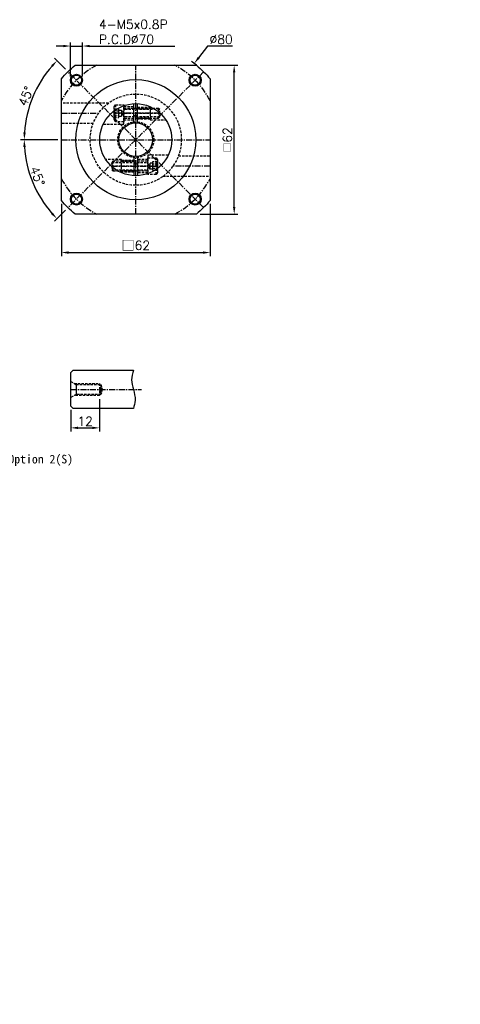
# Model space of a CAD drawing. Header units: millimetres. Extents: x -385 to 775, y -19 to 500.
# Tile 2 of 2: x -67 to 116, y -19 to 391. Entities that reach past the tile are written whole.
import ezdxf

# ---------------------------------------------------------------- set-up
doc = ezdxf.new("R2010")
doc.units = ezdxf.units.MM
doc.header["$LTSCALE"] = 2
doc.linetypes.add('CENTER', pattern=[2, 1.25, -0.25, 0.25, -0.25])
doc.linetypes.add('DASHED', pattern=[0.75, 0.5, -0.25])
for name, color, linetype in [('DIM', 6, 'Continuous'), ('MF060H-511', 7, 'Continuous'), ('MF060X-012', 7, 'Continuous'), ('圖框', 7, 'Continuous')]:
    doc.layers.add(name, color=color, linetype=linetype)
doc.styles.get("Standard").update_dxf_attribs({"font": 'romans.shx'})
doc.dimstyles.new('R', dxfattribs={"dimscale": 1.5, "dimtxt": 2.5, "dimasz": 2, "dimexe": 1, "dimexo": 1, "dimgap": 0.6, "dimtad": 1, "dimtoh": 1, "dimdec": 4, "dimdsep": 46, "dimtxsty": 'Standard', "dimcen": 0.5, "dimdle": 1, "dimclrt": 7, "dimadec": 4, "dimazin": 2, "dimtfac": 1, "dimtdec": 4, "dimtofl": 0, "dimtmove": 0, "dimatfit": 3, "dimfxl": 0, "dimtolj": 1, "dimarcsym": 0})
doc.dimstyles.get("Standard").update_dxf_attribs({"dimscale": 1.5, "dimtxt": 2.5, "dimasz": 2, "dimexe": 1, "dimexo": 1, "dimgap": 0.6, "dimtad": 1, "dimdec": 4, "dimdsep": 46, "dimtxsty": 'Standard', "dimcen": 0.5, "dimdle": 1, "dimclrt": 7, "dimadec": 4, "dimazin": 2, "dimtfac": 1, "dimtdec": 4, "dimtofl": 0, "dimtmove": 0, "dimatfit": 3, "dimfxl": 0, "dimtolj": 1, "dimarcsym": 0})

# ---------------------------------------------------------------- blocks, each defined once
blk = doc.blocks.new('*D47')
at = {"layer": 'Defpoints', "color": 0}
for p in [(-33.97, 234.39), (-45.97, 229.89), (-33.97, 220.89)]:
    blk.add_point(p, dxfattribs=at)
at = {"layer": '圖框', "color": 0, "lineweight": -2}
for p, q in [((-33.97, 232.89), (-33.97, 219.39)), ((-45.97, 228.39), (-45.97, 219.39)), ((-42.97, 220.89), (-36.97, 220.89))]:
    blk.add_line(p, q, dxfattribs=at)
at = {"layer": '圖框', "color": 0}
for points in [[(-42.97, 221.39), (-42.97, 220.39), (-45.97, 220.89)], [(-36.97, 221.39), (-36.97, 220.39), (-33.97, 220.89)]]:
    blk.add_solid(points, dxfattribs=at)
at = {"layer": '圖框', "color": 7, "insert": (-39.97, 223.67), "char_height": 3.75, "attachment_point": 5}
blk.add_mtext('\\A1;12', dxfattribs=at)
blk = doc.blocks.new('*D50')
at = {"color": 0, "lineweight": -2}
for p, q in [((-46.12, 367.14), (-46.12, 381.39)), ((-41.12, 367.14), (-41.12, 381.39)), ((-49.12, 379.89), (-52.12, 379.89)), ((-46.12, 379.89), (-41.12, 379.89)), ((-38.12, 379.89), (-2.61, 379.89))]:
    blk.add_line(p, q, dxfattribs=at)
at = {"color": 0}
for points in [[(-49.12, 380.39), (-49.12, 379.39), (-46.12, 379.89)], [(-38.12, 380.39), (-38.12, 379.39), (-41.12, 379.89)]]:
    blk.add_solid(points, dxfattribs=at)
at = {"layer": 'Defpoints', "color": 0}
for p in [(-41.12, 379.89), (-46.12, 365.64), (-41.12, 365.64)]:
    blk.add_point(p, dxfattribs=at)
at = {"color": 7, "insert": (-34.22, 390.79), "char_height": 3.75, "attachment_point": 1}
blk.add_mtext('\\A1;4-M5x0.8P\\PP.C.D%%C70', dxfattribs=at)
blk = doc.blocks.new('*D51')
at = {"color": 0, "lineweight": -2}
for p, q in [((-48.22, 370.24), (-52.79, 374.81)), ((-51.37, 340.89), (-66.84, 340.89))]:
    blk.add_line(p, q, dxfattribs=at)
blk.add_arc((-18.87, 340.89), 46.46, 138.7001, 176.2999, dxfattribs=at)
at = {"color": 0}
for points in [[(-54.14, 371.9), (-53.41, 371.22), (-51.73, 373.75)], [(-64.74, 343.88), (-65.74, 343.91), (-65.34, 340.89)]]:
    blk.add_solid(points, dxfattribs=at)
at = {"layer": 'Defpoints', "color": 0}
for p in [(-47.16, 369.18), (-59.11, 364.13), (-49.87, 340.89), (12.13, 340.89), (9.41, 312.61)]:
    blk.add_point(p, dxfattribs=at)
at = {"color": 7, "insert": (-64.66, 359.01), "char_height": 3.75, "attachment_point": 5, "rotation": 68.4149}
blk.add_mtext('\\A1;45°', dxfattribs=at)
blk = doc.blocks.new('*D52')
at = {"color": 0, "lineweight": -2}
for p, q in [((-51.37, 340.89), (-66.86, 340.89)), ((-48.22, 311.55), (-52.8, 306.96))]:
    blk.add_line(p, q, dxfattribs=at)
blk.add_arc((-18.87, 340.89), 46.49, 183.6981, 221.3019, dxfattribs=at)
at = {"color": 0}
for points in [[(-65.76, 337.88), (-64.76, 337.91), (-65.36, 340.89)], [(-53.43, 310.55), (-54.16, 309.87), (-51.74, 308.02)]]:
    blk.add_solid(points, dxfattribs=at)
at = {"layer": 'Defpoints', "color": 0}
for p in [(9.41, 369.18), (-49.87, 340.89), (12.13, 340.89), (-59.13, 317.65), (-47.16, 312.61)]:
    blk.add_point(p, dxfattribs=at)
at = {"color": 7, "insert": (-59.85, 325.68), "char_height": 3.75, "attachment_point": 5, "rotation": 290.3688}
blk.add_mtext('\\A1;45°', dxfattribs=at)
blk = doc.blocks.new('*D53')
at = {"color": 0, "lineweight": -2}
for p, q in [((-49.87, 314.12), (-49.87, 292.39)), ((12.13, 314.12), (12.13, 292.39)), ((-46.87, 293.89), (9.13, 293.89))]:
    blk.add_line(p, q, dxfattribs=at)
at = {"color": 0}
for points in [[(-46.87, 294.39), (-46.87, 293.39), (-49.87, 293.89)], [(9.13, 294.39), (9.13, 293.39), (12.13, 293.89)]]:
    blk.add_solid(points, dxfattribs=at)
at = {"layer": 'Defpoints', "color": 0}
for p in [(-49.87, 315.62), (12.13, 315.62), (12.13, 293.89)]:
    blk.add_point(p, dxfattribs=at)
at = {"color": 7, "insert": (-18.87, 296.82), "char_height": 3.75, "attachment_point": 5}
blk.add_mtext('\\A1;{\\fPMingLiU|b0|i0|c136|p18;\\H1.083x;\\C0;□}62', dxfattribs=at)
blk = doc.blocks.new('*D54')
at = {"color": 0, "lineweight": -2}
for p, q in [((11.07, 379.89), (7.31, 375)), ((21.43, 379.89), (11.07, 379.89)), ((-19.62, 340.89), (-18.12, 340.89)), ((-18.87, 340.14), (-18.87, 341.64))]:
    blk.add_line(p, q, dxfattribs=at)
blk.add_arc((-18.87, 340.89), 40, 50.805, 54.6354, dxfattribs=at)
at = {"color": 0}
blk.add_solid([(6.92, 375.31), (7.71, 374.7), (5.49, 372.62)], dxfattribs=at)
at = {"layer": 'Defpoints', "color": 0}
for p in [(5.49, 372.62), (-43.23, 309.17)]:
    blk.add_point(p, dxfattribs=at)
at = {"color": 7, "insert": (16.7, 382.67), "char_height": 3.75, "attachment_point": 5}
blk.add_mtext('\\A1;∅80', dxfattribs=at)
blk = doc.blocks.new('A$C64583B33')
at = {"color": 0, "linetype": 'DASHED'}
for p, q in [((0.5, 7), (0.5, 0)), ((19, 5), (4, 5)), ((18.5, 5.5), (18.5, 1.5)), ((0, 3.5), (19, 3.5)), ((19, 2), (4, 2))]:
    blk.add_line(p, q, dxfattribs=at)
for points in [[(0.5, 0), (0, 0.87), (0, 6.13), (0.5, 7), (4, 7), (4, 0)], [(0, 5.23), (0, 1.77), (2, 1.77), (2, 5.23)], [(0, 4.37), (0, 2.63), (2, 2.63), (2, 4.37)], [(2, 2.19), (2, 4.81), (3, 4.81), (3, 2.19)]]:
    blk.add_lwpolyline(points, close=True, dxfattribs=at)
blk.add_lwpolyline([(3, 4.81), (3.76, 3.5), (3, 2.19)], dxfattribs=at)
blk.add_lwpolyline([(4, 1.3, -0.414214), (4.2, 1.5), (18.5, 1.5), (19, 2), (19, 5), (18.5, 5.5), (4.2, 5.5, -0.414214), (4, 5.7)], format="xyb", dxfattribs=at)
blk = doc.blocks.new('A$C66192820')
at = {"color": 0, "linetype": 'DASHED'}
for p, q in [((10, 21.5), (10, 29.14)), ((10, 28.75), (14.25, 28.75)), ((21, 28.75), (21, 23.25)), ((15.75, 28.5), (21, 28.5)), ((15.75, 28), (21, 28)), ((1.48, 21.5), (10, 21.5)), ((10, 23.25), (14.25, 23.25)), ((21, 24), (15.75, 24)), ((21, 23.5), (15.75, 23.5)), ((21, 23.25), (27.53, 23.25)), ((20, 8.5), (20, 0.86)), ((28.52, 8.5), (20, 8.5)), ((9, 6.75), (2.47, 6.75)), ((9, 1.25), (9, 6.75)), ((9, 6.5), (14.25, 6.5)), ((9, 6), (14.25, 6)), ((20, 6.75), (15.75, 6.75)), ((14.25, 2), (9, 2)), ((14.25, 1.5), (9, 1.5)), ((20, 1.25), (15.75, 1.25))]:
    blk.add_line(p, q, dxfattribs=at)
at = {"color": 0}
for p, q in [((14.25, 21.96), (14.25, 29.98)), ((15.75, 21.96), (15.75, 29.98)), ((14.25, 8.04), (14.25, 0.02)), ((15.75, 8.04), (15.75, 0.02))]:
    blk.add_line(p, q, dxfattribs=at)
at = {"color": 0, "linetype": 'CENTER'}
for p, q in [((25.2, 26), (5.55, 26)), ((4.8, 4), (25.2, 4))]:
    blk.add_line(p, q, dxfattribs=at)
at = {"color": 0}
for radius in [15, 7]:
    blk.add_circle((15, 15), radius, dxfattribs=at)
at = {"color": 0, "linetype": 'DASHED'}
blk.add_circle((15, 15), 7.5, dxfattribs=at)
at = {"color": 0}
for start, end in [(85.6988, 94.3012), (265.6988, 274.3012)]:
    blk.add_arc((15, 15), 10, start, end, dxfattribs=at)
at = {"layer": 'DIM', "color": 0}
blk.add_blockref('A$C64583B33', (6, 22.5), dxfattribs=at)
at = {"layer": 'DIM', "color": 0, "rotation": 180}
blk.add_blockref('A$C64583B33', (24, 7.5), dxfattribs=at)
blk = doc.blocks.new('*D55')
at = {"color": 0, "lineweight": -2}
for p, q in [((7.91, 371.89), (23.63, 371.89)), ((22.13, 312.89), (22.13, 368.89)), ((7.91, 309.89), (23.63, 309.89))]:
    blk.add_line(p, q, dxfattribs=at)
at = {"color": 0}
for points in [[(21.63, 368.89), (22.63, 368.89), (22.13, 371.89)], [(21.63, 312.89), (22.63, 312.89), (22.13, 309.89)]]:
    blk.add_solid(points, dxfattribs=at)
at = {"layer": 'Defpoints', "color": 0}
for p in [(6.41, 371.89), (22.13, 371.89), (6.41, 309.89)]:
    blk.add_point(p, dxfattribs=at)
at = {"color": 7, "insert": (19.35, 340.89), "char_height": 3.75, "attachment_point": 5, "rotation": 90}
blk.add_mtext('\\A1;{\\fPMingLiU|b0|i0|c136|p18;\\H0.75x;\\C256;□}62', dxfattribs=at)
blk = doc.blocks.new('_DatumFilled')
at = {"color": 0, "linetype": 'ByBlock'}
blk.add_solid([(0, 0.58), (-1, 0), (0, -0.58)], dxfattribs=at)

msp = doc.modelspace()

# ---------------------------------------------------------------- linework, layer by layer
at = {"color": 0}
for centre, radius in [((-43.62099, 365.6424), 2.5), ((-43.62099, 365.6424), 2.1), ((-18.87226, 340.89366), 25), ((5.87648, 365.6424), 2.5), ((5.87648, 365.6424), 2.1), ((-43.62099, 316.14492), 2.5), ((-43.62099, 316.14492), 2.1), ((5.87648, 316.14492), 2.5), ((5.87648, 316.14492), 2.1)]:
    msp.add_circle(centre, radius, dxfattribs=at)
at = {"layer": 'MF060H-511', "color": 0, "linetype": 'CENTER'}
for p, q in [((9.41201, 369.17793), (-47.15653, 312.60939)), ((9.41201, 312.60939), (-47.15653, 369.17793)), ((-18.87226, 309.89366), (-18.87226, 371.89366)), ((-49.87226, 351.89366), (-34.36419, 351.89366)), ((-49.87226, 340.89366), (12.12774, 340.89366)), ((12.12774, 329.89366), (-3.38032, 329.89366))]:
    msp.add_line(p, q, dxfattribs=at)
at = {"layer": 'MF060H-511', "color": 0, "linetype": 'DASHED'}
for p, q in [((-30.20528, 356.14366), (-49.87226, 356.14366)), ((-36.63282, 347.64366), (-49.87226, 347.64366)), ((-1.1117, 334.14366), (12.12774, 334.14366)), ((-7.53923, 325.64366), (12.12774, 325.64366))]:
    msp.add_line(p, q, dxfattribs=at)
at = {"layer": 'MF060H-511', "color": 0}
msp.add_lwpolyline([(-49.87226, 315.61521), (-49.87226, 366.17211, -0.050701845), (-44.15071, 371.89366), (6.40619, 371.89366, -0.050701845), (12.12774, 366.17211), (12.12774, 315.61521, -0.050701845), (6.40619, 309.89366), (-44.15071, 309.89366, -0.050701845)], format="xyb", close=True, dxfattribs=at)
at = {"layer": 'MF060H-511', "color": 0, "linetype": 'DASHED'}
msp.add_circle((-18.87226, 340.89366), 19, dxfattribs=at)
at = {"layer": 'MF060H-511', "color": 0}
msp.add_circle((-18.87226, 340.89366), 15, dxfattribs=at)
at = {"layer": 'MF060H-511', "color": 0, "linetype": 'CENTER'}
for start, end in [(117.6604499, 152.3395501), (27.6604499, 62.3395501), (207.6604499, 242.3395501), (297.6604499, 332.3395501)]:
    msp.add_arc((-18.87226, 340.89366), 35, start, end, dxfattribs=at)
at = {"layer": 'MF060X-012', "color": 0}
for p, q in [((-45.9654, 243.89366), (-44.9654, 244.89366)), ((-45.9654, 229.89366), (-45.9654, 243.89366)), ((-44.9654, 244.89366), (-19.8654, 244.89366)), ((-43.71373, 238.94366), (-43.71373, 234.84366)), ((-33.3904, 238.94366), (-33.3904, 234.84366)), ((-44.9654, 228.89366), (-45.9654, 229.89366)), ((-19.8654, 228.89366), (-44.9654, 228.89366))]:
    msp.add_line(p, q, dxfattribs=at)
at = {"layer": 'MF060X-012', "color": 0, "linetype": 'DASHED'}
for p, q in [((-44.49316, 239.39366), (-33.9654, 239.39366)), ((-33.9654, 239.39366), (-33.9654, 234.39366)), ((-33.9654, 234.39366), (-44.49316, 234.39366))]:
    msp.add_line(p, q, dxfattribs=at)
msp.add_lwpolyline([(-45.9654, 240.24366), (-43.71373, 238.94366), (-33.3904, 238.94366), (-32.8411, 236.89366), (-33.3904, 234.84366), (-43.71373, 234.84366), (-45.9654, 233.54366)], dxfattribs=at)
at = {"layer": '圖框', "color": 0, "linetype": 'CENTER'}
msp.add_line((-45.9654, 236.89366), (-16.42648, 236.89366), dxfattribs=at)
at = {"layer": '圖框', "color": 0}
msp.add_spline([(-19.8654, 244.89366), (-20.62535, 240.87024), (-19.8654, 236.89366), (-19.17455, 232.38297), (-19.8654, 228.89366)], degree=3, dxfattribs=at)

# ---------------------------------------------------------------- block references
at = {"layer": 'DIM', "color": 0}
msp.add_blockref('A$C66192820', (-33.87226, 325.89366), dxfattribs=at)

# ---------------------------------------------------------------- texts
at = {"layer": 'DIM', "color": 7, "char_height": 3.125, "width": 2}
for insert, attachment_point in [((88.33562, 149.09553), 1), ((116.37101, 133.97787), 1), ((11.83562, -4.02947), 9), ((39.87101, -19.14713), 9)]:
    msp.add_mtext('\\A1;', dxfattribs=dict(at, insert=insert, attachment_point=attachment_point))
at = {"layer": '圖框', "color": 0, "insert": (-86.65156, 209.67696), "char_height": 3.6, "width": 47.8064366, "attachment_point": 1}
msp.add_mtext('{\\fDFKai-SB|b1|i0|c0|p65;Shaft Option 2(S)}', dxfattribs=at)

# ---------------------------------------------------------------- dimensions: what is measured, and where the dimension line sits
at = {"color": 0}
dim = msp.add_linear_dim(base=(-41.12099, 379.89366), p1=(-46.12099, 365.6424), p2=(-41.12099, 365.6424), text='4-M<>x0.8P\\PP.C.D%%C70', dimstyle='Standard', override={"dimtofl": 1}, dxfattribs=at)
dim.commit()
dim.dimension.update_dxf_attribs({"geometry": '*D50', "text_midpoint": (-18.86385, 385.79366)})
dim = msp.add_diameter_dim_2p(p1=(-43.23002, 309.16513), p2=(5.48551, 372.62218), dimstyle='R', dxfattribs=at)
dim.commit()
dim.dimension.update_dxf_attribs({"geometry": '*D54', "text_midpoint": (16.69991, 379.89366), "dimtype": 163})
for base, line1, line2, picture, middle in [((-59.11047, 364.1252), ((12.12774, 340.89366), (-49.87226, 340.89366)), ((-47.15653, 369.17793), (9.41201, 312.60939)), '*D51', (-62.07699, 357.98661)), ((-59.13173, 317.64984), ((-47.15653, 312.60939), (9.41201, 369.17793)), ((12.12774, 340.89366), (-49.87226, 340.89366)), '*D52', (-62.45309, 324.71309))]:
    dim = msp.add_angular_dim_2l(base=base, line1=line1, line2=line2, dimstyle='Standard', dxfattribs=at)
    dim.commit()
    dim.dimension.update_dxf_attribs({"geometry": picture, "text_midpoint": middle, "dimtype": 162})
dim = msp.add_linear_dim(base=(22.12774, 371.89366), p1=(6.40619, 309.89366), p2=(6.40619, 371.89366), angle=90, text='{\\fPMingLiU|b0|i0|c136|p18;\\H0.75x;\\C256;□}<>', dimstyle='Standard', override={"dimldrblk": 'DatumFilled'}, dxfattribs=at)
dim.commit()
dim.dimension.update_dxf_attribs({"geometry": '*D55', "text_midpoint": (19.35274, 340.89366)})
dim = msp.add_linear_dim(base=(12.12774, 293.89366), p1=(-49.87226, 315.61521), p2=(12.12774, 315.61521), text='{\\fPMingLiU|b0|i0|c136|p18;\\H1.083x;\\C0;□}<>', dimstyle='Standard', dxfattribs=at)
dim.commit()
dim.dimension.update_dxf_attribs({"geometry": '*D53', "text_midpoint": (-18.87226, 296.82428)})
at = {"layer": '圖框', "color": 0}
dim = msp.add_linear_dim(base=(-33.9654, 220.89366), p1=(-45.9654, 229.89366), p2=(-33.9654, 234.39366), dimstyle='Standard', dxfattribs=at)
dim.commit()
dim.dimension.update_dxf_attribs({"geometry": '*D47', "text_midpoint": (-39.9654, 223.66866)})

doc.saveas('drawing.dxf')
